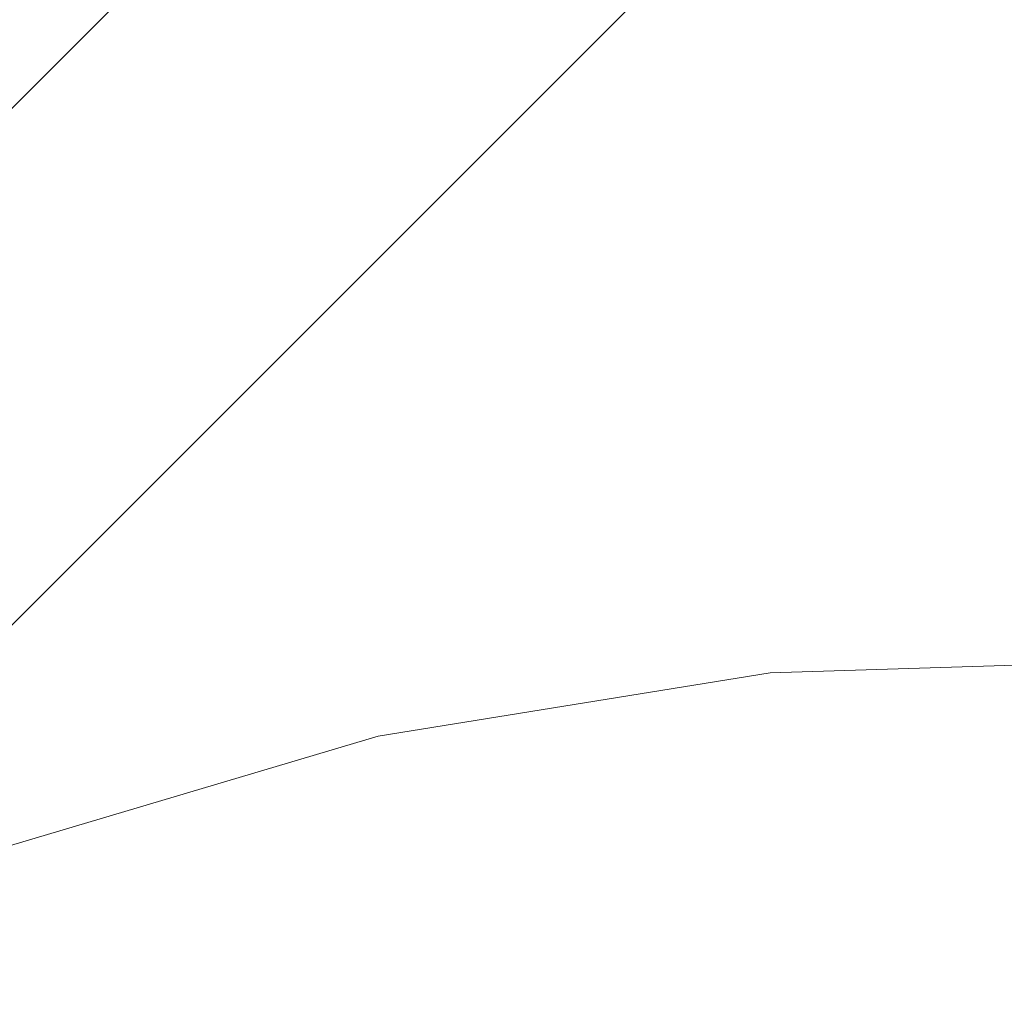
# Model space of a CAD drawing. Extents: x -223 to 557, y -138 to 606.
# Tile 114 of 142: x -37.36 to -33.54, y 132.82 to 136.58. Entities that reach past the tile are written whole.
import ezdxf
from ezdxf.lldxf.tags import DXFTag

# ---------------------------------------------------------------- set-up
doc = ezdxf.new("R2010")
doc.units = 0
doc.layers.get('0').update_dxf_attribs({"lineweight": 35})
doc.layers.add('5_EG-BESTAND', color=7, linetype='Continuous', lineweight=25)
doc.layers.add('H_Ruecklauf', color=5, linetype='Continuous', lineweight=35, true_color=0x0000ff)
doc.layers.add('H_Vorlauf', color=1, linetype='Continuous', lineweight=35, true_color=0xff0000)
tags = doc.linetypes.add('ALL_S17', pattern=[0.0005, 0, -0.0005]).pattern_tags.tags
tags[6:7] = [DXFTag(74, 4), DXFTag(75, 0), DXFTag(340, '0'), DXFTag(46, 1.0), DXFTag(50, 0.0), DXFTag(44, 0.0), DXFTag(45, 0.0)]
tags[4:5] = [DXFTag(74, 4), DXFTag(75, 0), DXFTag(340, '0'), DXFTag(46, 1.0), DXFTag(50, 0.0), DXFTag(44, 0.0), DXFTag(45, 0.0)]

# ---------------------------------------------------------------- blocks, each defined once
blk = doc.blocks.new('Referenz-A07ALDUO1N', base_point=(-167.6747, -99.33))
at = {"layer": '5_EG-BESTAND', "color": 0, "linetype": 'ALL_S17', "lineweight": 13, "ltscale": 0.13}
for p, q in [((-32.9125, 134.1019), (-34.4494, 134.0526)), ((-34.4494, 134.0526), (-35.9674, 133.8072)), ((-35.9674, 133.8072), (-37.4415, 133.3697))]:
    blk.add_line(p, q, dxfattribs=at)
blk = doc.blocks.new('Steigleitung Heizung-A07ALE2S1N', base_point=(-40.8052, 132.8198))
at = {"color": 0, "lineweight": -2}
blk.add_line((-32.7454, 140.8796), (-40.8052, 132.8198), dxfattribs=at)
blk = doc.blocks.new('Steigleitung Heizung-A07ALE2U1N', base_point=(-38.8052, 132.8198))
at = {"color": 0, "lineweight": -2}
blk.add_line((-30.7454, 140.8796), (-38.8052, 132.8198), dxfattribs=at)

msp = doc.modelspace()

# ---------------------------------------------------------------- block references
at = {"color": 251, "lineweight": 25, "ltscale": 0.25, "true_color": 0x585858}
msp.add_blockref('Referenz-A07ALDUO1N', (-167.6747, -99.33), dxfattribs=at)
at = {"layer": 'H_Ruecklauf', "ltscale": 0.35}
msp.add_blockref('Steigleitung Heizung-A07ALE2S1N', (-40.8052, 132.8198), dxfattribs=at)
at = {"layer": 'H_Vorlauf', "ltscale": 0.35}
msp.add_blockref('Steigleitung Heizung-A07ALE2U1N', (-38.8052, 132.8198), dxfattribs=at)

doc.saveas('drawing.dxf')
